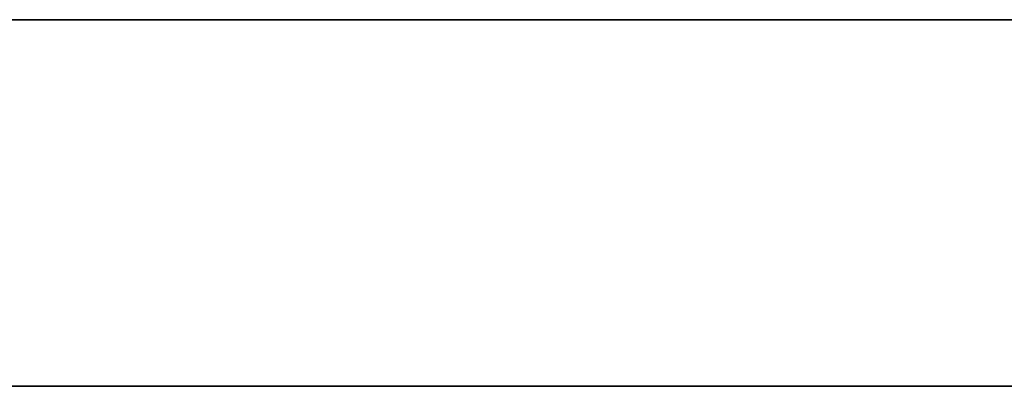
# Model space of a CAD drawing. Header units: millimetres. Extents: x -1100 to 1100, y -7 to 710.
# Tile 75 of 256: x -732.1 to -720, y 705.5 to 710. Entities that reach past the tile are written whole.
import ezdxf

# ---------------------------------------------------------------- set-up
doc = ezdxf.new("R2010")
doc.units = ezdxf.units.MM
doc.header["$MEASUREMENT"] = 0
doc.layers.add('IGES LEVEL 15', color=7, linetype='Continuous')

msp = doc.modelspace()

# ---------------------------------------------------------------- linework, layer by layer
at = {"layer": 'IGES LEVEL 15'}
for points in [[(-1100, 710, 0), (-1100, 710, 1200), (1100, 710, 1200), (1100, 710, 0)], [(1100, 710, 0), (1100, 710, -1200), (-1100, 710, -1200), (-1100, 710, 0)]]:
    msp.add_rational_spline(points, [1, 0.333333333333, 0.333333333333, 1], degree=3, dxfattribs=at)
at = {"layer": 'IGES LEVEL 15', "color": 253}
for points in [[(-1100, 710, 0), (-1100, 710, 1200), (1100, 710, 1200), (1100, 710, 0)], [(1100, 710, 0), (1100, 710, -1200), (-1100, 710, -1200), (-1100, 710, 0)], [(-1100, 710, 0), (-1100, 710, 1200), (1100, 710, 1200), (1100, 710, 0)], [(1100, 710, 0), (1100, 710, -1200), (-1100, 710, -1200), (-1100, 710, 0)], [(-1100, 705.5, 0), (-1100, 705.5, 1200), (1100, 705.5, 1200), (1100, 705.5, 0)], [(1100, 705.5, 0), (1100, 705.5, -1200), (-1100, 705.5, -1200), (-1100, 705.5, 0)]]:
    msp.add_rational_spline(points, [1, 0.333333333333, 0.333333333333, 1], degree=3, dxfattribs=at)
msp.add_open_spline([(-1100, 710, 0), (0, 710, 0), (1100, 710, 0)], degree=2, dxfattribs=at)

doc.saveas('drawing.dxf')
